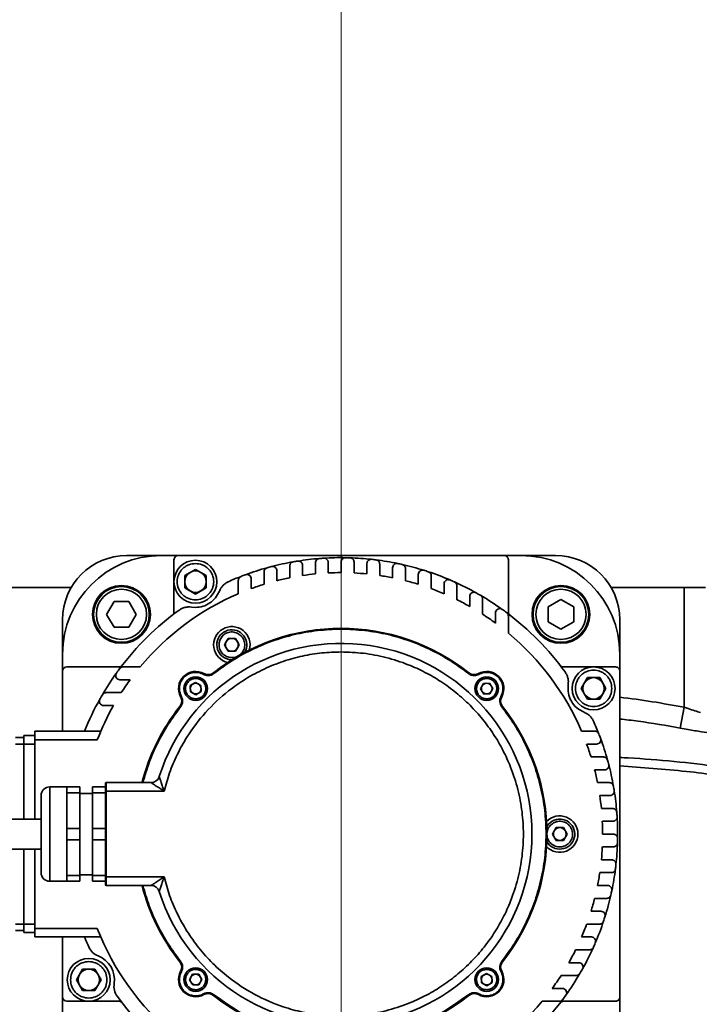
# Model space of a CAD drawing. Header units: millimetres. Extents: x 6316 to 18291, y -19059 to -9021.
# Tile 14 of 146: x 10509 to 10668, y -15726 to -15496. Entities that reach past the tile are written whole.
import ezdxf

# ---------------------------------------------------------------- set-up
doc = ezdxf.new("R2010")
doc.units = ezdxf.units.MM
doc.header["$LTSCALE"] = 10
doc.header["$PDSIZE"] = -1
doc.linetypes.add('CENTER', pattern=[50.8, 31.75, -6.35, 6.35, -6.35])
doc.layers.get('Defpoints').update_dxf_attribs({"true_color": 0x5e5e5e})
doc.layers.add('中心线层', color=1, linetype='CENTER')
doc.dimstyles.new('ISO-25', dxfattribs={"dimscale": 20, "dimtxt": 4, "dimasz": 3.05, "dimexe": 3, "dimexo": 0.625, "dimtad": 1, "dimdec": 0, "dimtxsty": 'Standard', "dimcen": 2.5, "dimclrd": 1, "dimclre": 1, "dimclrt": 4, "dimadec": 1, "dimazin": 2, "dimtfac": 1, "dimtdec": 0, "dimtmove": 0, "dimatfit": 0, "dimfxl": 1, "dimarcsym": 0})

# ---------------------------------------------------------------- blocks, each defined once
blk = doc.blocks.new('*D144')
at = {"layer": 'Defpoints', "color": 0, "linetype": 'ByBlock', "lineweight": 20, "transparency": 16777216}
for p in [(12383.33, -15287.41), (10584.24, -15808.37)]:
    blk.add_point(p, dxfattribs=at)
at = {"layer": '中心线层', "color": 1, "linetype": 'ByBlock', "lineweight": -2, "transparency": 16777216}
blk.add_line((10584.24, -15808.37), (12324.74, -15304.37), dxfattribs=at)
at = {"layer": '中心线层', "color": 1, "linetype": 'ByBlock', "lineweight": 20, "transparency": 16777216}
blk.add_solid([(12321.91, -15294.61), (12327.57, -15314.14), (12383.33, -15287.41)], dxfattribs=at)
at = {"layer": '中心线层', "color": 4, "linetype": 'ByBlock', "lineweight": 20, "transparency": 16777216, "insert": (11439.89, -15505.95), "char_height": 80, "attachment_point": 5, "rotation": 16.1496}
blk.add_mtext('R1873', dxfattribs=at)

msp = doc.modelspace()

# ---------------------------------------------------------------- linework, layer by layer
at = {"color": 7, "linetype": 'Continuous', "lineweight": 35}
for p, q in [((10542.24, -15620.87), (10534.24, -15620.87)), ((10542.24, -15620.87), (10546.24, -15620.87)), ((10546.24, -15620.87), (10622.24, -15620.87)), ((10622.24, -15620.87), (10626.24, -15620.87)), ((10634.24, -15620.87), (10626.24, -15620.87)), ((10545.24, -15634.01), (10545.24, -15621.87)), ((10572.24, -15623.33), (10572.24, -15626.07)), ((10575.24, -15625.54), (10575.24, -15623.17)), ((10578.24, -15622.57), (10578.24, -15625.17)), ((10581.24, -15624.95), (10581.24, -15622.5)), ((10584.24, -15622.38), (10584.24, -15624.87)), ((10587.24, -15624.95), (10587.24, -15622.41)), ((10590.24, -15622.76), (10590.24, -15625.17)), ((10593.24, -15625.54), (10593.24, -15622.88)), ((10596.24, -15623.72), (10596.24, -15626.07)), ((10623.24, -15634.01), (10623.24, -15621.87)), ((10550.24, -15624.1), (10547.74, -15625.54)), ((10547.74, -15625.54), (10547.74, -15628.43)), ((10552.74, -15625.54), (10550.24, -15624.1)), ((10552.74, -15628.43), (10552.74, -15625.54)), ((10566.24, -15624.69), (10566.24, -15627.59)), ((10569.24, -15626.75), (10569.24, -15624.42)), ((10599.24, -15626.75), (10599.24, -15623.94)), ((10602.24, -15625.28), (10602.24, -15627.59)), ((10605.24, -15628.6), (10605.24, -15625.61)), ((10560.24, -15626.69), (10560.24, -15629.79)), ((10563.24, -15628.6), (10563.24, -15626.31)), ((10608.24, -15627.5), (10608.24, -15629.79)), ((10611.24, -15631.18), (10611.24, -15627.94)), ((10521.25, -15628.37), (10504.24, -15628.37)), ((10547.74, -15628.43), (10550.24, -15629.87)), ((10550.24, -15629.87), (10552.74, -15628.43)), ((10614.24, -15630.46), (10614.24, -15632.76)), ((10664.24, -15628.37), (10647.23, -15628.37)), ((10664.24, -15656.27), (10664.24, -15628.37)), ((10664.24, -15628.37), (10669.24, -15628.37)), ((10529.51, -15634.61), (10531.25, -15631.61)), ((10531.25, -15631.61), (10534.71, -15631.61)), ((10534.71, -15631.61), (10536.44, -15634.61)), ((10550.24, -15632.98), (10549.35, -15632.92)), ((10617.24, -15634.57), (10617.24, -15631.03)), ((10632.51, -15632.88), (10635.51, -15631.14)), ((10632.51, -15636.34), (10632.51, -15632.88)), ((10635.51, -15631.14), (10638.51, -15632.88)), ((10638.51, -15632.88), (10638.51, -15636.34)), ((10531.25, -15637.61), (10529.51, -15634.61)), ((10536.44, -15634.61), (10534.71, -15637.61)), ((10620.24, -15634.27), (10620.24, -15636.63)), ((10623.24, -15638.97), (10623.24, -15635)), ((10519.24, -15635.87), (10519.24, -15643.87)), ((10635.51, -15638.07), (10632.51, -15636.34)), ((10638.51, -15636.34), (10635.51, -15638.07)), ((10649.24, -15643.87), (10649.24, -15635.87)), ((10534.71, -15637.61), (10531.25, -15637.61)), ((10557.88, -15640.21), (10557.01, -15641.71)), ((10557.01, -15641.71), (10557.88, -15643.21)), ((10559.61, -15640.21), (10557.88, -15640.21)), ((10560.48, -15641.71), (10559.61, -15640.21)), ((10559.61, -15643.21), (10560.48, -15641.71)), ((10519.24, -15647.87), (10519.24, -15643.87)), ((10557.88, -15643.21), (10559.61, -15643.21)), ((10649.24, -15643.87), (10649.24, -15647.87)), ((10519.24, -15661.87), (10519.24, -15647.87)), ((10532.38, -15646.87), (10520.24, -15646.87)), ((10537.34, -15646.87), (10533.37, -15646.87)), ((10552.23, -15648.43), (10552.14, -15648.61)), ((10554.44, -15648.25), (10554.57, -15648.4)), ((10614.05, -15648.25), (10613.92, -15648.4)), ((10616.25, -15648.43), (10616.35, -15648.61)), ((10636.11, -15646.87), (10648.24, -15646.87)), ((10649.24, -15723.87), (10649.24, -15647.87)), ((10532.64, -15649.87), (10535, -15649.87)), ((10550.27, -15650.49), (10549.04, -15651.24)), ((10549.04, -15651.24), (10549.07, -15652.68)), ((10551.54, -15651.18), (10550.27, -15650.49)), ((10551.57, -15652.63), (10551.54, -15651.18)), ((10617.44, -15650.7), (10616.74, -15651.96)), ((10618.88, -15650.67), (10617.44, -15650.7)), ((10619.63, -15651.9), (10618.88, -15650.67)), ((10641.69, -15649.37), (10640.25, -15651.87)), ((10644.58, -15649.37), (10641.69, -15649.37)), ((10646.02, -15651.87), (10644.58, -15649.37)), ((10532.94, -15652.87), (10529.4, -15652.87)), ((10549.07, -15652.68), (10550.33, -15653.38)), ((10550.33, -15653.38), (10551.57, -15652.63)), ((10616.74, -15651.96), (10617.49, -15653.2)), ((10617.49, -15653.2), (10618.93, -15653.17)), ((10618.93, -15653.17), (10619.63, -15651.9)), ((10640.25, -15651.87), (10641.69, -15654.37)), ((10644.58, -15654.37), (10646.02, -15651.87)), ((10528.83, -15655.87), (10531.13, -15655.87)), ((10546.8, -15653.86), (10546.98, -15653.77)), ((10621.69, -15653.86), (10621.51, -15653.77)), ((10641.69, -15654.37), (10644.58, -15654.37)), ((10546.62, -15656.07), (10546.77, -15656.2)), ((10621.87, -15656.07), (10621.72, -15656.2)), ((10664.24, -15656.27), (10663.36, -15661.16)), ((10528.16, -15661.87), (10512.74, -15661.87)), ((10512.74, -15663.87), (10512.74, -15661.87)), ((10643.43, -15661.87), (10640.32, -15661.87)), ((10510.24, -15663.37), (10508.24, -15663.37)), ((10508.24, -15664.87), (10510.24, -15664.87)), ((10510.24, -15662.87), (10510.24, -15664.87)), ((10512.74, -15662.87), (10510.24, -15662.87)), ((10510.24, -15664.87), (10512.74, -15664.87)), ((10510.24, -15682.37), (10510.24, -15664.87)), ((10512.74, -15682.37), (10512.74, -15663.87)), ((10527.35, -15663.87), (10512.74, -15663.87)), ((10641.52, -15664.87), (10643.81, -15664.87)), ((10645.43, -15667.87), (10642.53, -15667.87)), ((10643.37, -15670.87), (10645.7, -15670.87)), ((10529.44, -15673.87), (10529.44, -15675.87)), ((10539.9, -15673.87), (10529.44, -15673.87)), ((10646.78, -15673.87), (10644.05, -15673.87)), ((10520.24, -15674.87), (10516.24, -15674.87)), ((10516.24, -15696.87), (10516.24, -15674.87)), ((10520.24, -15674.87), (10523.24, -15674.87)), ((10520.24, -15676.22), (10520.24, -15674.87)), ((10520.24, -15680.37), (10520.24, -15676.22)), ((10523.24, -15676.22), (10520.24, -15676.22)), ((10523.24, -15674.87), (10523.24, -15676.22)), ((10523.24, -15676.22), (10523.24, -15684.53)), ((10526.24, -15676.37), (10523.24, -15676.37)), ((10529.24, -15674.87), (10526.24, -15674.87)), ((10526.24, -15674.87), (10526.24, -15676.22)), ((10529.24, -15676.22), (10526.24, -15676.22)), ((10526.24, -15676.22), (10526.24, -15684.53)), ((10529.44, -15675.87), (10529.24, -15675.87)), ((10529.24, -15675.87), (10529.24, -15684.53)), ((10529.44, -15675.87), (10542.94, -15675.87)), ((10529.44, -15695.87), (10529.44, -15675.87)), ((10644.58, -15676.87), (10646.95, -15676.87)), ((10520.24, -15684.53), (10520.24, -15680.37)), ((10647.55, -15679.87), (10644.95, -15679.87)), ((10514.24, -15682.37), (10454.24, -15682.37)), ((10645.17, -15682.87), (10647.62, -15682.87)), ((10520.24, -15684.53), (10523.24, -15684.53)), ((10520.24, -15687.22), (10520.24, -15684.53)), ((10523.24, -15684.53), (10523.24, -15687.22)), ((10526.24, -15684.53), (10529.24, -15684.53)), ((10526.24, -15684.53), (10526.24, -15687.22)), ((10529.24, -15684.53), (10529.24, -15687.22)), ((10634.38, -15684.37), (10633.51, -15685.87)), ((10636.11, -15684.37), (10634.38, -15684.37)), ((10636.98, -15685.87), (10636.11, -15684.37)), ((10520.24, -15687.22), (10523.24, -15687.22)), ((10520.24, -15691.37), (10520.24, -15687.22)), ((10523.24, -15687.22), (10523.24, -15695.53)), ((10529.24, -15687.22), (10526.24, -15687.22)), ((10526.24, -15687.22), (10526.24, -15695.53)), ((10529.24, -15687.22), (10529.24, -15695.87)), ((10633.51, -15685.87), (10634.38, -15687.37)), ((10634.38, -15687.37), (10636.11, -15687.37)), ((10636.11, -15687.37), (10636.98, -15685.87)), ((10647.74, -15685.87), (10645.24, -15685.87)), ((10454.24, -15689.37), (10514.24, -15689.37)), ((10510.24, -15706.87), (10510.24, -15689.37)), ((10512.74, -15707.87), (10512.74, -15689.37)), ((10645.17, -15688.87), (10647.71, -15688.87)), ((10520.24, -15695.53), (10520.24, -15691.37)), ((10647.36, -15691.87), (10644.95, -15691.87)), ((10644.58, -15694.87), (10647.24, -15694.87)), ((10516.24, -15696.87), (10520.24, -15696.87)), ((10520.24, -15695.53), (10523.24, -15695.53)), ((10520.24, -15696.87), (10520.24, -15695.53)), ((10523.24, -15696.87), (10520.24, -15696.87)), ((10523.24, -15695.37), (10526.24, -15695.37)), ((10523.24, -15695.53), (10523.24, -15696.87)), ((10529.24, -15695.53), (10526.24, -15695.53)), ((10526.24, -15695.53), (10526.24, -15696.87)), ((10529.24, -15696.87), (10526.24, -15696.87)), ((10529.44, -15695.87), (10529.24, -15695.87)), ((10542.94, -15695.87), (10529.44, -15695.87)), ((10529.44, -15695.87), (10529.44, -15697.87)), ((10529.44, -15697.87), (10539.9, -15697.87)), ((10646.4, -15697.87), (10644.05, -15697.87)), ((10643.37, -15700.87), (10646.18, -15700.87)), ((10644.84, -15703.87), (10642.53, -15703.87)), ((10510.24, -15706.87), (10508.24, -15706.87)), ((10508.24, -15708.37), (10510.24, -15708.37)), ((10512.74, -15706.87), (10510.24, -15706.87)), ((10510.24, -15706.87), (10510.24, -15708.87)), ((10512.74, -15707.87), (10527.35, -15707.87)), ((10512.74, -15709.87), (10512.74, -15707.87)), ((10641.52, -15706.87), (10644.51, -15706.87)), ((10510.24, -15708.87), (10512.74, -15708.87)), ((10512.74, -15709.87), (10528.16, -15709.87)), ((10519.24, -15723.87), (10519.24, -15709.87)), ((10642.62, -15709.87), (10640.32, -15709.87)), ((10638.94, -15712.87), (10642.18, -15712.87)), ((10546.62, -15715.68), (10546.77, -15715.55)), ((10621.87, -15715.68), (10621.72, -15715.55)), ((10523.91, -15717.37), (10522.47, -15719.87)), ((10526.8, -15717.37), (10523.91, -15717.37)), ((10528.24, -15719.87), (10526.8, -15717.37)), ((10546.8, -15717.88), (10546.98, -15717.98)), ((10621.69, -15717.88), (10621.51, -15717.98)), ((10639.66, -15715.87), (10637.36, -15715.87)), ((10522.47, -15719.87), (10523.91, -15722.37)), ((10526.8, -15722.37), (10528.24, -15719.87)), ((10549.55, -15718.58), (10548.86, -15719.85)), ((10548.86, -15719.85), (10549.61, -15721.08)), ((10551, -15718.55), (10549.55, -15718.58)), ((10551.75, -15719.78), (10551, -15718.55)), ((10551.05, -15721.05), (10551.75, -15719.78)), ((10618.15, -15718.37), (10616.92, -15719.12)), ((10616.92, -15719.12), (10616.95, -15720.56)), ((10619.42, -15719.07), (10618.15, -15718.37)), ((10619.45, -15720.51), (10619.42, -15719.07)), ((10635.55, -15718.87), (10639.09, -15718.87)), ((10523.91, -15722.37), (10526.8, -15722.37)), ((10549.61, -15721.08), (10551.05, -15721.05)), ((10616.95, -15720.56), (10618.22, -15721.26)), ((10618.22, -15721.26), (10619.45, -15720.51)), ((10635.85, -15721.87), (10633.49, -15721.87)), ((10519.24, -15727.87), (10519.24, -15723.87)), ((10552.23, -15723.32), (10552.14, -15723.14)), ((10554.44, -15723.5), (10554.57, -15723.34)), ((10614.05, -15723.5), (10613.92, -15723.34)), ((10616.25, -15723.32), (10616.35, -15723.14)), ((10649.24, -15723.87), (10649.24, -15727.87)), ((10520.24, -15724.87), (10532.38, -15724.87)), ((10631.15, -15724.87), (10635.12, -15724.87)), ((10636.11, -15724.87), (10648.24, -15724.87))]:
    msp.add_line(p, q, dxfattribs=at)
at = {"color": 7, "linetype": 'Continuous', "lineweight": 35, "flags": 128}
for points in [[(10558.75, -15645.21), (10558.07, -15645.14), (10556.99, -15644.74)], [(10632.21, -15684.13), (10632.6, -15683.58), (10633.49, -15682.84)]]:
    msp.add_lwpolyline(points, dxfattribs=at)
at = {"color": 7, "linetype": 'Continuous', "lineweight": 35}
for centre, radius in [((10550.24, -15626.98), 5), ((10532.98, -15634.61), 6.75), ((10532.98, -15634.61), 6.5), ((10635.51, -15634.61), 6.75), ((10635.51, -15634.61), 6.5), ((10532.98, -15634.61), 5.85), ((10635.51, -15634.61), 5.85), ((10643.13, -15651.87), 5), ((10550.3, -15651.93), 2.75), ((10618.19, -15651.93), 2.75), ((10525.35, -15719.87), 5), ((10550.3, -15719.82), 2.75), ((10618.19, -15719.82), 2.75)]:
    msp.add_circle(centre, radius, dxfattribs=at)
for centre, radius, start, end in [((10542.24, -15643.87), 23, 90, 180), ((10534.24, -15635.87), 15, 90, 180), ((10584.24, -15685.87), 64.5, 89.0977, 93.6116), ((10584.24, -15685.87), 64.5, 88.1951, 89.0977), ((10584.24, -15685.87), 64.5, 83.6711, 88.1951), ((10626.24, -15643.87), 23, 0, 90), ((10634.24, -15635.87), 15, 0, 90), ((10584.24, -15685.87), 64.5, 105.5284, 110.2707), ((10584.24, -15685.87), 64.5, 104.594, 105.5284), ((10584.24, -15685.87), 64.5, 99.9756, 104.594), ((10568.24, -15624.42), 1, 0, 104.594), ((10584.24, -15685.87), 64.5, 99.0607, 99.9756), ((10584.24, -15685.87), 64.5, 94.5162, 99.0607), ((10574.24, -15623.17), 1, 0, 99.0607), ((10584.24, -15685.87), 64.5, 93.6116, 94.5162), ((10584.24, -15685.87), 64.5, 82.7624, 83.6711), ((10584.24, -15685.87), 64.5, 78.1866, 82.7624), ((10597.24, -15623.72), 1, 78.1866, 180), ((10584.24, -15685.87), 64.5, 77.2632, 78.1866), ((10584.24, -15685.87), 64.5, 72.5897, 77.2632), ((10550.24, -15626.98), 2.5, 120, 180), ((10550.24, -15626.98), 2.5, 60, 120), ((10550.24, -15626.98), 2.5, 0, 60), ((10584.24, -15685.87), 64.5, 111.2357, 114.0888), ((10584.24, -15685.87), 64.5, 110.2707, 111.2357), ((10562.24, -15626.31), 1, 0, 110.2707), ((10584.24, -15685.87), 61, 95.6448, 98.4844), ((10584.24, -15685.87), 61, 90, 92.819), ((10584.24, -15685.87), 61, 84.3552, 87.181), ((10584.24, -15685.87), 61, 78.6547, 81.5156), ((10603.24, -15625.28), 1, 72.5897, 180), ((10584.24, -15685.87), 64.5, 71.6416, 72.5897), ((10584.24, -15685.87), 64.5, 66.815, 71.6416), ((10550.24, -15626.98), 2.5, 180, 240), ((10550.24, -15626.98), 2.5, 300, 0), ((10584.24, -15685.87), 61, 107.1625, 110.1368), ((10584.24, -15685.87), 61, 101.3453, 104.2351), ((10584.24, -15685.87), 61, 72.8375, 75.7649), ((10609.24, -15627.5), 1, 66.815, 180), ((10584.24, -15685.87), 64.5, 65.8298, 66.815), ((10584.24, -15685.87), 64.5, 60.7784, 65.8298), ((10584.24, -15685.87), 61, 113.1689, 140.2571), ((10550.24, -15626.98), 2.5, 240, 300), ((10584.24, -15685.87), 61, 66.8311, 69.8632), ((10615.24, -15630.46), 1, 60.7784, 180), ((10584.24, -15685.87), 64.5, 59.7392, 60.7784), ((10584.24, -15685.87), 64.5, 54.3609, 59.7392), ((10584.24, -15685.87), 61, 60.5408, 63.7286), ((10584.24, -15685.87), 64.5, 125.9112, 143.2428), ((10584.24, -15685.87), 61, 53.8314, 57.2494), ((10621.24, -15634.27), 1, 54.3609, 180), ((10584.24, -15685.87), 64.5, 53.2428, 54.3609), ((10584.24, -15685.87), 64.5, 35.9112, 53.2428), ((10558.74, -15641.71), 4.25, 343.3822, 256.6178), ((10584.24, -15685.87), 48, 51.6196, 128.3804), ((10558.74, -15641.71), 3.5, 329.9747, 240), ((10584.24, -15685.87), 61, 23.1689, 50.2571), ((10584.24, -15685.87), 44.5, 197.5222, 162.4778), ((10558.74, -15641.71), 1.5, 150, 210), ((10558.74, -15641.71), 1.5, 90, 150), ((10558.74, -15641.71), 1.5, 30, 90), ((10558.74, -15641.71), 1.5, 330, 30), ((10558.74, -15641.71), 1.5, 210, 270), ((10558.74, -15641.71), 1.5, 270, 330), ((10532.38, -15645.87), 1, 270, 322.3608), ((10520.24, -15647.87), 1, 90, 180), ((10584.24, -15685.87), 64.5, 144.3609, 149.7392), ((10532.64, -15648.87), 1, 144.3609, 270), ((10584.24, -15685.87), 64.5, 143.2428, 144.3609), ((10550.3, -15651.93), 4, 61.1276, 208.8724), ((10553.2, -15646.68), 2, 241.1276, 308.3804), ((10615.29, -15646.68), 2, 231.6196, 298.8724), ((10618.19, -15651.93), 4, 331.1276, 118.8724), ((10584.24, -15685.87), 61, 143.8314, 147.2494), ((10550.3, -15651.93), 1.25, 121.23, 181.23), ((10550.3, -15651.93), 1.25, 61.23, 121.23), ((10550.3, -15651.93), 1.25, 1.23, 61.23), ((10618.19, -15651.93), 1.25, 91.23, 151.23), ((10618.19, -15651.93), 1.25, 31.23, 91.23), ((10618.19, -15651.93), 1.25, 331.23, 31.23), ((10643.13, -15651.87), 2.5, 150, 210), ((10643.13, -15651.87), 2.5, 90, 150), ((10643.13, -15651.87), 2.5, 30, 90), ((10643.13, -15651.87), 2.5, 330, 30), ((10584.24, -15685.87), 64.5, 149.7392, 150.7784), ((10550.3, -15651.93), 1.25, 181.23, 241.23), ((10550.3, -15651.93), 1.25, 241.23, 301.23), ((10550.3, -15651.93), 1.25, 301.23, 1.23), ((10618.19, -15651.93), 1.25, 151.23, 211.23), ((10618.19, -15651.93), 1.25, 211.23, 271.23), ((10618.19, -15651.93), 1.25, 271.23, 331.23), ((10643.13, -15651.87), 2.5, 210, 270), ((10643.13, -15651.87), 2.5, 270, 330), ((10584.24, -15685.87), 64.5, 150.7784, 158.1552), ((10584.24, -15685.87), 61, 150.5408, 158.8595), ((10528.83, -15654.87), 1, 150.7784, 270), ((10545.05, -15654.83), 2, 321.6196, 28.8724), ((10623.44, -15654.83), 2, 151.1276, 218.3804), ((10584.24, -15685.87), 48, 141.6196, 165.7081), ((10584.24, -15685.87), 48, 321.6196, 38.3804), ((10584.24, -15685.87), 64.5, 21.2357, 24.0888), ((10584.24, -15685.87), 64.5, 20.2707, 21.2357), ((10584.24, -15685.87), 61, 17.1625, 20.1368), ((10643.81, -15663.87), 1, 270, 20.2707), ((10584.24, -15685.87), 64.5, 15.5284, 20.2707), ((10645.7, -15669.87), 1, 270, 14.594), ((10584.24, -15685.87), 64.5, 14.594, 15.5284), ((10584.24, -15685.87), 64.5, 9.9756, 14.594), ((10584.24, -15685.87), 61, 11.3453, 14.2351), ((10529.44, -15674.07), 0.2, 90, 180), ((10539.9, -15671.87), 2, 270, 342.4778), ((10516.24, -15676.87), 2, 90, 180), ((10646.95, -15675.87), 1, 270, 9.0607), ((10584.24, -15685.87), 64.5, 9.0607, 9.9756), ((10584.24, -15685.87), 64.5, 4.5162, 9.0607), ((10584.24, -15685.87), 61, 5.6448, 8.4844), ((10584.24, -15685.87), 64.5, 3.6116, 4.5162), ((10635.24, -15685.87), 4.25, 223.3822, 136.6178), ((10635.24, -15685.87), 3.5, 209.9747, 120), ((10584.24, -15685.87), 61, 0, 2.819), ((10584.24, -15685.87), 64.5, 359.0977, 3.6116), ((10635.24, -15685.87), 1.5, 150, 210), ((10635.24, -15685.87), 1.5, 90, 150), ((10635.24, -15685.87), 1.5, 30, 90), ((10635.24, -15685.87), 1.5, 330, 30), ((10635.24, -15685.87), 1.5, 210, 270), ((10635.24, -15685.87), 1.5, 270, 330), ((10584.24, -15685.87), 64.5, 353.6711, 358.1951), ((10584.24, -15685.87), 64.5, 358.1951, 359.0977), ((10584.24, -15685.87), 61, 354.3552, 357.181), ((10516.24, -15694.87), 2, 180, 270), ((10584.24, -15685.87), 61, 348.6547, 351.5156), ((10584.24, -15685.87), 64.5, 348.1866, 352.7624), ((10584.24, -15685.87), 64.5, 352.7624, 353.6711), ((10529.44, -15697.67), 0.2, 180, 270), ((10584.24, -15685.87), 48, 194.2919, 218.3804), ((10539.9, -15699.87), 2, 17.5222, 90), ((10646.4, -15698.87), 1, 348.1866, 90), ((10584.24, -15685.87), 64.5, 347.2632, 348.1866), ((10584.24, -15685.87), 61, 342.8375, 345.7649), ((10584.24, -15685.87), 64.5, 342.5897, 347.2632), ((10644.84, -15704.87), 1, 342.5897, 90), ((10584.24, -15685.87), 64.5, 336.815, 341.6416), ((10584.24, -15685.87), 64.5, 341.6416, 342.5897), ((10584.24, -15685.87), 61, 201.1405, 230.2571), ((10584.24, -15685.87), 61, 336.8311, 339.8632), ((10584.24, -15685.87), 64.5, 201.8448, 204.0888), ((10642.62, -15710.87), 1, 336.815, 90), ((10529.01, -15710.57), 4, 204.0888, 248.5404), ((10584.24, -15685.87), 61, 330.5408, 333.7286), ((10584.24, -15685.87), 64.5, 330.7784, 335.8298), ((10584.24, -15685.87), 64.5, 335.8298, 336.815), ((10525.35, -15719.87), 6, 351.4596, 68.5404), ((10525.35, -15719.87), 2.5, 90, 150), ((10525.35, -15719.87), 2.5, 30, 90), ((10550.3, -15719.82), 4, 151.1276, 298.8724), ((10545.05, -15716.92), 2, 331.1276, 38.3804), ((10618.19, -15719.82), 4, 241.1276, 28.8724), ((10623.44, -15716.92), 2, 141.6196, 208.8724), ((10639.66, -15716.87), 1, 330.7784, 90), ((10584.24, -15685.87), 64.5, 329.7392, 330.7784), ((10525.35, -15719.87), 2.5, 150, 210), ((10525.35, -15719.87), 2.5, 330, 30), ((10550.3, -15719.82), 1.25, 151.23, 211.23), ((10550.3, -15719.82), 1.25, 91.23, 151.23), ((10550.3, -15719.82), 1.25, 31.23, 91.23), ((10550.3, -15719.82), 1.25, 331.23, 31.23), ((10618.19, -15719.82), 1.25, 121.23, 181.23), ((10618.19, -15719.82), 1.25, 181.23, 241.23), ((10618.19, -15719.82), 1.25, 61.23, 121.23), ((10618.19, -15719.82), 1.25, 1.23, 61.23), ((10618.19, -15719.82), 1.25, 301.23, 1.23), ((10584.24, -15685.87), 61, 323.8314, 327.2494), ((10584.24, -15685.87), 64.5, 324.3609, 329.7392), ((10525.35, -15719.87), 2.5, 210, 270), ((10525.35, -15719.87), 2.5, 270, 330), ((10535.24, -15721.36), 4, 171.4596, 215.9112), ((10550.3, -15719.82), 1.25, 211.23, 271.23), ((10550.3, -15719.82), 1.25, 271.23, 331.23), ((10618.19, -15719.82), 1.25, 241.23, 301.23), ((10635.85, -15722.87), 1, 324.3609, 90), ((10520.24, -15723.87), 1, 180, 270), ((10584.24, -15685.87), 64.5, 215.9112, 233.2428), ((10553.2, -15725.07), 2, 51.6196, 118.8724), ((10584.24, -15685.87), 48, 231.6196, 308.3804), ((10615.29, -15725.07), 2, 61.1276, 128.3804), ((10584.24, -15685.87), 64.5, 305.9112, 323.2428), ((10584.24, -15685.87), 64.5, 323.2428, 324.3609), ((10584.24, -15685.87), 61, 293.1689, 320.2571)]:
    msp.add_arc(centre, radius, start, end, dxfattribs=at)
for points in [[(10546.24, -15620.87), (10546.11, -15620.89), (10545.85, -15620.92), (10545.52, -15621.15), (10545.29, -15621.48), (10545.26, -15621.74), (10545.24, -15621.87)], [(10584.24, -15622.38), (10584.26, -15622.25), (10584.29, -15621.99), (10584.53, -15621.65), (10584.86, -15621.42), (10585.13, -15621.4), (10585.26, -15621.38)], [(10586.28, -15621.41), (10586.4, -15621.42), (10586.66, -15621.46), (10586.98, -15621.69), (10587.2, -15622.02), (10587.23, -15622.28), (10587.24, -15622.41)], [(10623.24, -15621.87), (10623.23, -15621.74), (10623.2, -15621.48), (10622.97, -15621.15), (10622.64, -15620.92), (10622.38, -15620.89), (10622.24, -15620.87)], [(10566.24, -15624.69), (10566.25, -15624.58), (10566.28, -15624.37), (10566.44, -15624.08), (10566.67, -15623.85), (10566.87, -15623.77), (10566.98, -15623.73)], [(10572.24, -15623.33), (10572.26, -15623.22), (10572.28, -15622.98), (10572.46, -15622.68), (10572.73, -15622.44), (10572.96, -15622.38), (10573.07, -15622.35)], [(10578.24, -15622.57), (10578.26, -15622.45), (10578.28, -15622.2), (10578.49, -15621.88), (10578.8, -15621.64), (10579.04, -15621.6), (10579.17, -15621.57)], [(10580.18, -15621.5), (10580.25, -15621.5), (10580.39, -15621.5), (10580.59, -15621.55), (10580.77, -15621.64), (10580.93, -15621.77), (10581.07, -15621.92), (10581.17, -15622.1), (10581.23, -15622.3), (10581.24, -15622.43), (10581.24, -15622.5)], [(10590.24, -15622.76), (10590.25, -15622.69), (10590.26, -15622.55), (10590.33, -15622.35), (10590.43, -15622.17), (10590.57, -15622.01), (10590.74, -15621.89), (10590.94, -15621.8), (10591.14, -15621.76), (10591.28, -15621.76), (10591.35, -15621.77)], [(10592.37, -15621.89), (10592.49, -15621.92), (10592.72, -15621.97), (10593.01, -15622.21), (10593.21, -15622.52), (10593.23, -15622.76), (10593.24, -15622.88)], [(10598.46, -15622.96), (10598.57, -15623), (10598.79, -15623.07), (10599.04, -15623.3), (10599.21, -15623.6), (10599.23, -15623.82), (10599.24, -15623.94)], [(10560.24, -15626.69), (10560.25, -15626.59), (10560.27, -15626.39), (10560.41, -15626.11), (10560.61, -15625.89), (10560.79, -15625.8), (10560.88, -15625.75)], [(10604.56, -15624.66), (10604.66, -15624.7), (10604.85, -15624.78), (10605.07, -15625.01), (10605.22, -15625.29), (10605.23, -15625.5), (10605.24, -15625.61)], [(10557.92, -15626.99), (10557.69, -15627.11), (10557.23, -15627.35), (10556.64, -15627.87), (10556.15, -15628.47), (10555.94, -15628.94), (10555.83, -15629.18)], [(10610.65, -15627.03), (10610.74, -15627.08), (10610.91, -15627.17), (10611.09, -15627.39), (10611.22, -15627.65), (10611.24, -15627.85), (10611.24, -15627.94)], [(10555.83, -15629.18), (10555.56, -15629.72), (10555.03, -15630.79), (10553.67, -15632.01), (10552.04, -15632.83), (10550.84, -15632.93), (10550.24, -15632.98)], [(10616.75, -15630.16), (10616.82, -15630.21), (10616.96, -15630.31), (10617.12, -15630.52), (10617.22, -15630.77), (10617.24, -15630.94), (10617.24, -15631.03)], [(10549.35, -15632.92), (10549.1, -15632.89), (10548.58, -15632.85), (10547.81, -15632.97), (10547.07, -15633.21), (10546.63, -15633.49), (10546.41, -15633.63)], [(10545.24, -15634.01), (10545.24, -15634.08), (10545.23, -15634.24), (10545.15, -15634.45), (10545.03, -15634.65), (10544.91, -15634.75), (10544.86, -15634.8)], [(10622.84, -15634.2), (10622.9, -15634.25), (10623.02, -15634.35), (10623.15, -15634.55), (10623.23, -15634.77), (10623.24, -15634.92), (10623.24, -15635)], [(10623.63, -15634.8), (10623.58, -15634.75), (10623.46, -15634.65), (10623.34, -15634.45), (10623.26, -15634.24), (10623.25, -15634.08), (10623.24, -15634.01)], [(10636.11, -15646.87), (10636.04, -15646.87), (10635.88, -15646.86), (10635.67, -15646.78), (10635.47, -15646.66), (10635.37, -15646.54), (10635.32, -15646.48)], [(10532.57, -15647.28), (10532.62, -15647.22), (10532.72, -15647.1), (10532.92, -15646.97), (10533.14, -15646.89), (10533.29, -15646.88), (10533.37, -15646.87)], [(10552.14, -15648.61), (10552.31, -15648.68), (10552.64, -15648.84), (10553.01, -15648.87), (10553.2, -15648.88)], [(10553.2, -15648.88), (10553.45, -15648.86), (10553.94, -15648.81), (10554.36, -15648.54), (10554.57, -15648.4)], [(10613.92, -15648.4), (10614.13, -15648.54), (10614.55, -15648.81), (10615.04, -15648.86), (10615.29, -15648.88)], [(10615.29, -15648.88), (10615.47, -15648.87), (10615.85, -15648.84), (10616.18, -15648.68), (10616.35, -15648.61)], [(10637.2, -15650.98), (10637.22, -15650.73), (10637.27, -15650.21), (10637.15, -15649.44), (10636.9, -15648.7), (10636.62, -15648.26), (10636.48, -15648.04)], [(10649.24, -15647.87), (10649.23, -15647.74), (10649.2, -15647.48), (10648.97, -15647.15), (10648.64, -15646.92), (10648.38, -15646.89), (10648.24, -15646.87)], [(10640.94, -15657.46), (10640.34, -15657.15), (10639.13, -15656.54), (10637.85, -15654.92), (10637.1, -15653.01), (10637.17, -15651.66), (10637.2, -15650.98)], [(10528.53, -15653.37), (10528.58, -15653.3), (10528.68, -15653.15), (10528.89, -15653), (10529.14, -15652.89), (10529.31, -15652.88), (10529.4, -15652.87)], [(10643.13, -15659.55), (10643.01, -15659.32), (10642.77, -15658.86), (10642.25, -15658.27), (10641.65, -15657.78), (10641.17, -15657.57), (10640.94, -15657.46)], [(10643.43, -15661.87), (10643.53, -15661.88), (10643.73, -15661.9), (10644, -15662.04), (10644.23, -15662.24), (10644.32, -15662.42), (10644.36, -15662.51)], [(10645.43, -15667.87), (10645.53, -15667.88), (10645.75, -15667.9), (10646.04, -15668.07), (10646.27, -15668.3), (10646.35, -15668.5), (10646.39, -15668.61)], [(10646.78, -15673.87), (10646.9, -15673.89), (10647.13, -15673.91), (10647.44, -15674.09), (10647.67, -15674.36), (10647.74, -15674.59), (10647.77, -15674.7)], [(10647.55, -15679.87), (10647.67, -15679.89), (10647.92, -15679.91), (10648.24, -15680.12), (10648.47, -15680.43), (10648.52, -15680.67), (10648.54, -15680.8)], [(10648.62, -15681.81), (10648.62, -15681.88), (10648.62, -15682.02), (10648.57, -15682.22), (10648.48, -15682.4), (10648.35, -15682.56), (10648.2, -15682.7), (10648.02, -15682.8), (10647.82, -15682.86), (10647.69, -15682.87), (10647.62, -15682.87)], [(10648.71, -15687.91), (10648.69, -15688.03), (10648.66, -15688.29), (10648.42, -15688.61), (10648.1, -15688.83), (10647.84, -15688.86), (10647.71, -15688.87)], [(10647.74, -15685.87), (10647.87, -15685.89), (10648.13, -15685.92), (10648.47, -15686.16), (10648.7, -15686.49), (10648.72, -15686.76), (10648.74, -15686.89)], [(10647.36, -15691.87), (10647.43, -15691.88), (10647.57, -15691.89), (10647.77, -15691.96), (10647.95, -15692.06), (10648.11, -15692.2), (10648.23, -15692.37), (10648.32, -15692.57), (10648.36, -15692.77), (10648.35, -15692.91), (10648.35, -15692.98)], [(10648.23, -15694), (10648.2, -15694.12), (10648.15, -15694.35), (10647.91, -15694.64), (10647.6, -15694.84), (10647.36, -15694.86), (10647.24, -15694.87)], [(10647.16, -15700.09), (10647.12, -15700.2), (10647.05, -15700.42), (10646.82, -15700.67), (10646.52, -15700.84), (10646.29, -15700.86), (10646.18, -15700.87)], [(10645.46, -15706.19), (10645.42, -15706.29), (10645.34, -15706.48), (10645.11, -15706.7), (10644.83, -15706.85), (10644.62, -15706.86), (10644.51, -15706.87)], [(10643.09, -15712.28), (10643.04, -15712.37), (10642.95, -15712.54), (10642.73, -15712.72), (10642.46, -15712.85), (10642.27, -15712.87), (10642.18, -15712.87)], [(10639.96, -15718.38), (10639.91, -15718.45), (10639.81, -15718.59), (10639.59, -15718.75), (10639.35, -15718.85), (10639.18, -15718.87), (10639.09, -15718.87)], [(10552.14, -15723.14), (10551.85, -15723.28), (10551.27, -15723.55), (10550.62, -15723.59), (10550.3, -15723.62)], [(10618.19, -15723.62), (10617.86, -15723.59), (10617.22, -15723.55), (10616.64, -15723.28), (10616.35, -15723.14)], [(10635.92, -15724.47), (10635.87, -15724.53), (10635.77, -15724.65), (10635.57, -15724.78), (10635.35, -15724.86), (10635.2, -15724.87), (10635.12, -15724.87)], [(10648.24, -15724.87), (10648.38, -15724.86), (10648.64, -15724.83), (10648.97, -15724.6), (10649.2, -15724.27), (10649.23, -15724.01), (10649.24, -15723.87)], [(10532.38, -15724.87), (10532.45, -15724.88), (10532.61, -15724.89), (10532.82, -15724.97), (10533.02, -15725.09), (10533.12, -15725.21), (10533.17, -15725.26)], [(10635.32, -15725.26), (10635.37, -15725.21), (10635.47, -15725.09), (10635.67, -15724.97), (10635.88, -15724.89), (10636.04, -15724.88), (10636.11, -15724.87)]]:
    msp.add_open_spline(points, degree=3, dxfattribs=at)
for points, knots in [([(10550.24, -15631.23), (10549.71, -15631.18), (10548.89, -15631.09), (10547.9, -15630.56), (10547.22, -15630.01), (10546.67, -15629.33), (10546.15, -15628.34), (10545.89, -15626.98), (10546.15, -15625.63), (10546.67, -15624.64), (10547.22, -15623.96), (10547.9, -15623.41), (10548.89, -15622.88), (10549.71, -15622.79), (10550.24, -15622.73)], [0, 0, 0, 0, 0.119728, 0.18418, 0.25, 0.31582, 0.380272, 0.5, 0.619728, 0.68418, 0.75, 0.81582, 0.880272, 1, 1, 1, 1]), ([(10550.24, -15622.73), (10550.78, -15622.79), (10551.6, -15622.88), (10552.59, -15623.41), (10553.27, -15623.96), (10553.82, -15624.64), (10554.34, -15625.63), (10554.6, -15626.98), (10554.34, -15628.34), (10553.82, -15629.33), (10553.27, -15630.01), (10552.59, -15630.56), (10551.6, -15631.09), (10550.78, -15631.18), (10550.24, -15631.23)], [0, 0, 0, 0, 0.119728, 0.18418, 0.25, 0.31582, 0.380272, 0.5, 0.619728, 0.68418, 0.75, 0.81582, 0.880272, 1, 1, 1, 1]), ([(10554.57, -15648.4), (10555.92, -15647.39), (10558.67, -15645.35), (10563.22, -15642.85), (10568.11, -15640.77), (10573.31, -15639.23), (10578.73, -15638.29), (10584.24, -15637.97), (10589.76, -15638.29), (10595.18, -15639.23), (10600.38, -15640.77), (10605.27, -15642.85), (10609.82, -15645.35), (10612.56, -15647.39), (10613.92, -15648.4)], [0, 0, 0, 0, 0.0792, 0.16017, 0.242795, 0.327863, 0.413645, 0.5, 0.586347, 0.67213, 0.757205, 0.839823, 0.920797, 1, 1, 1, 1]), ([(10557.24, -15644.31), (10556.94, -15644.08), (10556.46, -15643.74), (10556.05, -15643.06), (10555.83, -15642.49), (10555.73, -15641.88), (10555.76, -15641.09), (10556.08, -15640.17), (10556.72, -15639.43), (10557.39, -15639.01), (10557.96, -15638.79), (10558.57, -15638.69), (10559.36, -15638.72), (10559.9, -15638.96), (10560.24, -15639.11)], [0, 0, 0, 0, 0.119721, 0.184832, 0.25, 0.315111, 0.380279, 0.5, 0.619721, 0.684832, 0.75, 0.815111, 0.880279, 1, 1, 1, 1]), ([(10560.24, -15639.11), (10560.55, -15639.33), (10561.02, -15639.68), (10561.44, -15640.35), (10561.66, -15640.92), (10561.76, -15641.53), (10561.72, -15642.32), (10561.41, -15643.24), (10560.77, -15643.98), (10560.1, -15644.41), (10559.53, -15644.62), (10558.92, -15644.72), (10558.13, -15644.7), (10557.59, -15644.46), (10557.24, -15644.31)], [0, 0, 0, 0, 0.119721, 0.184832, 0.25, 0.315111, 0.380279, 0.5, 0.619721, 0.684832, 0.75, 0.815111, 0.880279, 1, 1, 1, 1]), ([(10542.94, -15675.87), (10543.33, -15674.43), (10544.14, -15671.51), (10545.94, -15667.28), (10548.6, -15662.46), (10552.49, -15657.32), (10557.24, -15652.87), (10561.92, -15649.6), (10566.2, -15647.29), (10570.65, -15645.51), (10575.19, -15644.27), (10579.72, -15643.51), (10582.75, -15643.42), (10584.24, -15643.37)], [0, 0, 0, 0, 0.079253, 0.16026, 0.242909, 0.370462, 0.499912, 0.586244, 0.672017, 0.757091, 0.839731, 0.920743, 1, 1, 1, 1]), ([(10584.24, -15643.37), (10585.97, -15643.44), (10589.48, -15643.56), (10594.74, -15644.58), (10599.55, -15646.12), (10603.83, -15648.07), (10607.57, -15650.26), (10611.09, -15652.83), (10614.35, -15655.77), (10617.29, -15659.03), (10619.86, -15662.55), (10622.05, -15666.29), (10623.99, -15670.57), (10625.55, -15675.38), (10626.53, -15680.64), (10626.85, -15685.87), (10626.53, -15691.11), (10625.55, -15696.37), (10623.99, -15701.18), (10622.05, -15705.46), (10619.86, -15709.2), (10617.29, -15712.72), (10614.35, -15715.98), (10611.09, -15718.92), (10607.57, -15721.49), (10603.83, -15723.68), (10599.55, -15725.62), (10594.74, -15727.17), (10589.48, -15728.19), (10585.97, -15728.31), (10584.24, -15728.37)], [0, 0, 0, 0, 0.038814, 0.078832, 0.119976, 0.152138, 0.184303, 0.21715, 0.25, 0.282846, 0.315697, 0.347858, 0.380024, 0.421165, 0.461183, 0.5, 0.538813, 0.578832, 0.619976, 0.652138, 0.684303, 0.71715, 0.75, 0.782846, 0.815697, 0.847858, 0.880024, 0.921165, 0.961184, 1, 1, 1, 1]), ([(10546.98, -15653.77), (10546.82, -15653.4), (10546.49, -15652.65), (10546.48, -15651.39), (10546.85, -15650.2), (10547.57, -15649.2), (10548.57, -15648.48), (10549.76, -15648.11), (10551.02, -15648.12), (10551.77, -15648.45), (10552.14, -15648.61)], [0, 0, 0, 0, 0.121696, 0.25, 0.378304, 0.5, 0.621696, 0.75, 0.878304, 1, 1, 1, 1]), ([(10616.35, -15648.61), (10616.72, -15648.45), (10617.47, -15648.12), (10618.73, -15648.11), (10619.92, -15648.48), (10620.92, -15649.2), (10621.64, -15650.2), (10622.01, -15651.39), (10622, -15652.65), (10621.67, -15653.4), (10621.51, -15653.77)], [0, 0, 0, 0, 0.121696, 0.25, 0.378304, 0.5, 0.621696, 0.75, 0.878304, 1, 1, 1, 1]), ([(10638.88, -15651.87), (10638.94, -15651.34), (10639.03, -15650.52), (10639.56, -15649.53), (10640.11, -15648.85), (10640.79, -15648.3), (10641.78, -15647.78), (10643.13, -15647.52), (10644.49, -15647.78), (10645.48, -15648.3), (10646.16, -15648.85), (10646.71, -15649.53), (10647.24, -15650.52), (10647.33, -15651.34), (10647.38, -15651.87)], [0, 0, 0, 0, 0.119728, 0.18418, 0.25, 0.31582, 0.380272, 0.5, 0.619728, 0.68418, 0.75, 0.81582, 0.880272, 1, 1, 1, 1]), ([(10550.35, -15654.31), (10550.05, -15654.28), (10549.59, -15654.24), (10549.03, -15653.96), (10548.65, -15653.66), (10548.33, -15653.29), (10548.03, -15652.74), (10547.87, -15651.99), (10548, -15651.22), (10548.28, -15650.66), (10548.58, -15650.28), (10548.95, -15649.96), (10549.49, -15649.66), (10549.95, -15649.6), (10550.25, -15649.56)], [0, 0, 0, 0, 0.119721, 0.184825, 0.25, 0.315103, 0.380279, 0.5, 0.619721, 0.684825, 0.75, 0.815103, 0.880279, 1, 1, 1, 1]), ([(10550.25, -15649.56), (10550.55, -15649.58), (10551.01, -15649.62), (10551.57, -15649.91), (10551.96, -15650.21), (10552.27, -15650.58), (10552.57, -15651.12), (10552.74, -15651.88), (10552.61, -15652.64), (10552.33, -15653.2), (10552.03, -15653.59), (10551.66, -15653.9), (10551.11, -15654.21), (10550.65, -15654.27), (10550.35, -15654.31)], [0, 0, 0, 0, 0.119721, 0.184825, 0.25, 0.315103, 0.380279, 0.5, 0.619721, 0.684825, 0.75, 0.815103, 0.880279, 1, 1, 1, 1]), ([(10615.81, -15651.98), (10615.84, -15651.68), (10615.88, -15651.22), (10616.16, -15650.66), (10616.46, -15650.28), (10616.83, -15649.96), (10617.38, -15649.66), (10618.13, -15649.5), (10618.9, -15649.63), (10619.46, -15649.91), (10619.84, -15650.21), (10620.15, -15650.58), (10620.46, -15651.12), (10620.52, -15651.58), (10620.56, -15651.88)], [0, 0, 0, 0, 0.119721, 0.184825, 0.25, 0.315103, 0.380279, 0.5, 0.619721, 0.684825, 0.75, 0.815103, 0.880279, 1, 1, 1, 1]), ([(10620.56, -15651.88), (10620.53, -15652.18), (10620.5, -15652.64), (10620.21, -15653.2), (10619.91, -15653.59), (10619.54, -15653.9), (10618.99, -15654.2), (10618.24, -15654.37), (10617.47, -15654.23), (10616.92, -15653.96), (10616.53, -15653.66), (10616.22, -15653.29), (10615.91, -15652.74), (10615.85, -15652.28), (10615.81, -15651.98)], [0, 0, 0, 0, 0.119721, 0.184825, 0.25, 0.315103, 0.380279, 0.5, 0.619721, 0.684825, 0.75, 0.815103, 0.880279, 1, 1, 1, 1]), ([(10647.38, -15651.87), (10647.33, -15652.41), (10647.24, -15653.23), (10646.71, -15654.22), (10646.16, -15654.9), (10645.48, -15655.45), (10644.49, -15655.97), (10643.13, -15656.23), (10641.78, -15655.97), (10640.79, -15655.45), (10640.11, -15654.9), (10639.56, -15654.22), (10639.03, -15653.23), (10638.94, -15652.41), (10638.88, -15651.87)], [0, 0, 0, 0, 0.119728, 0.18418, 0.25, 0.31582, 0.380272, 0.5, 0.619728, 0.68418, 0.75, 0.81582, 0.880272, 1, 1, 1, 1]), ([(10546.77, -15656.2), (10546.89, -15656.02), (10547.13, -15655.66), (10547.27, -15655.02), (10547.24, -15654.36), (10547.06, -15653.96), (10546.98, -15653.77)], [0, 0, 0, 0, 0.24454, 0.5, 0.75546, 1, 1, 1, 1]), ([(10621.51, -15653.77), (10621.43, -15653.96), (10621.25, -15654.36), (10621.22, -15655.02), (10621.36, -15655.66), (10621.6, -15656.02), (10621.72, -15656.2)], [0, 0, 0, 0, 0.2445399, 0.5, 0.7554601, 1, 1, 1, 1]), ([(10649.24, -15653.94), (10649.25, -15653.94), (10654.29, -15654.48), (10659.27, -15655.38), (10664.24, -15656.27)], [0, 0, 0, 0, 0.001971, 1, 1, 1, 1]), ([(10537.98, -15673.87), (10538.44, -15672.28), (10539.37, -15669.1), (10541.39, -15664.54), (10543.8, -15660.19), (10545.78, -15657.53), (10546.77, -15656.2)], [0, 0, 0, 0, 0.249993, 0.5, 0.749993, 1, 1, 1, 1]), ([(10621.72, -15656.2), (10622.72, -15657.55), (10624.76, -15660.3), (10627.27, -15664.85), (10629.35, -15669.74), (10630.88, -15674.94), (10631.83, -15680.36), (10632.15, -15685.87), (10631.83, -15691.39), (10630.88, -15696.81), (10629.35, -15702.01), (10627.27, -15706.9), (10624.76, -15711.45), (10622.72, -15714.19), (10621.72, -15715.55)], [0, 0, 0, 0, 0.0792, 0.16017, 0.242795, 0.327863, 0.413645, 0.5, 0.586347, 0.67213, 0.757205, 0.839823, 0.920797, 1, 1, 1, 1]), ([(10664.24, -15656.27), (10664.55, -15656.38), (10665.42, -15656.69), (10666.81, -15657.11), (10667.64, -15657.38), (10668.05, -15657.52)], [0, 0, 0, 0, 0.2195815, 0.611609, 1, 1, 1, 1]), ([(10663.36, -15661.16), (10660.08, -15660.56), (10655.4, -15659.7), (10650.66, -15659.18), (10649.24, -15659.02)], [0, 0, 0, 0, 0.700023, 1, 1, 1, 1]), ([(10670.77, -15662.39), (10669.97, -15662.26), (10668.37, -15661.99), (10665.66, -15661.57), (10663.97, -15661.27), (10663.36, -15661.16)], [0, 0, 0, 0, 0.383713, 0.777951, 1, 1, 1, 1]), ([(10649.24, -15668.01), (10649.9, -15668.05), (10657.69, -15668.42), (10667.72, -15669.42), (10677.01, -15670.85), (10679.24, -15671.2)], [0, 0, 0, 0, 0.0657105, 0.7751337, 1, 1, 1, 1]), ([(10679.24, -15673.09), (10674.43, -15672.43), (10664.47, -15671.07), (10654.43, -15670.32), (10649.24, -15669.94)], [0, 0, 0, 0, 0.482841, 1, 1, 1, 1]), ([(10529.24, -15674.07), (10529.24, -15674.1), (10529.24, -15674.14), (10529.24, -15674.36), (10529.24, -15674.59), (10529.24, -15674.88), (10529.24, -15675.3), (10529.24, -15675.65), (10529.24, -15675.87)], [0, 0, 0, 0, 0.2394429, 0.3698166, 0.5000001, 0.6303737, 0.7605571, 1, 1, 1, 1]), ([(10542.94, -15675.87), (10542.3, -15675.46), (10541.35, -15674.85), (10540.37, -15674.19), (10540.03, -15673.96), (10539.92, -15673.88), (10539.91, -15673.88), (10539.9, -15673.87)], [0, 0, 0, 0, 0.499245, 0.748745, 0.882604, 0.94258, 1, 1, 1, 1]), ([(10541.81, -15672.48), (10541.81, -15672.48), (10541.81, -15672.49), (10541.85, -15672.61), (10541.98, -15672.99), (10542.24, -15673.79), (10542.58, -15674.81), (10542.82, -15675.52), (10542.94, -15675.87)], [0, 0, 0, 0, 0.057887, 0.118005, 0.250707, 0.499549, 0.75012, 1, 1, 1, 1]), ([(10514.24, -15685.52), (10514.24, -15684.39), (10514.24, -15682.66), (10514.24, -15680.61), (10514.24, -15679.22), (10514.24, -15678.11), (10514.24, -15677.07), (10514.24, -15676.96), (10514.24, -15676.88)], [0, 0, 0, 0, 0.2394568, 0.3683607, 0.5, 0.6316393, 0.7605432, 1, 1, 1, 1]), ([(10636.74, -15688.47), (10636.4, -15688.63), (10635.86, -15688.86), (10635.07, -15688.89), (10634.46, -15688.79), (10633.89, -15688.57), (10633.22, -15688.15), (10632.58, -15687.41), (10632.26, -15686.49), (10632.23, -15685.7), (10632.33, -15685.09), (10632.55, -15684.52), (10632.96, -15683.84), (10633.44, -15683.5), (10633.74, -15683.28)], [0, 0, 0, 0, 0.119721, 0.184832, 0.25, 0.315111, 0.380279, 0.5, 0.619721, 0.684832, 0.75, 0.815111, 0.880279, 1, 1, 1, 1]), ([(10633.74, -15683.28), (10634.09, -15683.12), (10634.63, -15682.89), (10635.42, -15682.86), (10636.03, -15682.96), (10636.6, -15683.17), (10637.27, -15683.6), (10637.91, -15684.34), (10638.22, -15685.26), (10638.26, -15686.05), (10638.16, -15686.66), (10637.94, -15687.23), (10637.52, -15687.9), (10637.05, -15688.25), (10636.74, -15688.47)], [0, 0, 0, 0, 0.119721, 0.184832, 0.25, 0.315111, 0.380279, 0.5, 0.619721, 0.684832, 0.75, 0.815111, 0.880279, 1, 1, 1, 1]), ([(10514.24, -15694.87), (10514.24, -15694.7), (10514.24, -15694.45), (10514.24, -15693.24), (10514.24, -15692.03), (10514.24, -15690.54), (10514.24, -15688.4), (10514.24, -15686.66), (10514.24, -15685.52)], [0, 0, 0, 0, 0.239457, 0.368361, 0.5, 0.631639, 0.760543, 1, 1, 1, 1]), ([(10529.24, -15697.67), (10529.24, -15697.65), (10529.24, -15697.61), (10529.24, -15697.39), (10529.24, -15697.16), (10529.24, -15696.87), (10529.24, -15696.45), (10529.24, -15696.1), (10529.24, -15695.87)], [0, 0, 0, 0, 0.239443, 0.369626, 0.5, 0.630183, 0.760557, 1, 1, 1, 1]), ([(10539.9, -15697.87), (10539.91, -15697.87), (10539.92, -15697.86), (10540.03, -15697.79), (10540.37, -15697.56), (10541.35, -15696.9), (10542.3, -15696.28), (10542.94, -15695.87)], [0, 0, 0, 0, 0.057414, 0.117387, 0.251241, 0.500728, 1, 1, 1, 1]), ([(10542.94, -15695.87), (10542.82, -15696.23), (10542.58, -15696.93), (10542.24, -15697.96), (10541.98, -15698.75), (10541.85, -15699.13), (10541.81, -15699.26), (10541.81, -15699.27), (10541.81, -15699.27)], [0, 0, 0, 0, 0.24984, 0.500424, 0.749279, 0.881985, 0.942108, 1, 1, 1, 1]), ([(10584.24, -15728.37), (10582.75, -15728.33), (10579.72, -15728.24), (10575.19, -15727.48), (10569.88, -15726.02), (10563.96, -15723.46), (10558.52, -15719.89), (10554.24, -15716.11), (10550.99, -15712.49), (10548.21, -15708.58), (10545.94, -15704.47), (10544.14, -15700.24), (10543.33, -15697.32), (10542.94, -15695.87)], [0, 0, 0, 0, 0.0792531, 0.1602605, 0.2429093, 0.370462, 0.499912, 0.5862438, 0.6720171, 0.7570907, 0.8397312, 0.9207427, 1, 1, 1, 1]), ([(10546.77, -15715.55), (10545.78, -15714.22), (10543.8, -15711.56), (10541.39, -15707.21), (10539.37, -15702.65), (10538.44, -15699.47), (10537.98, -15697.87)], [0, 0, 0, 0, 0.249993, 0.5, 0.749993, 1, 1, 1, 1]), ([(10521.1, -15719.87), (10521.16, -15719.34), (10521.25, -15718.52), (10521.78, -15717.53), (10522.33, -15716.85), (10523.01, -15716.3), (10524, -15715.78), (10525.35, -15715.52), (10526.71, -15715.78), (10527.7, -15716.3), (10528.38, -15716.85), (10528.93, -15717.53), (10529.46, -15718.52), (10529.55, -15719.34), (10529.6, -15719.87)], [0, 0, 0, 0, 0.119728, 0.18418, 0.25, 0.31582, 0.380272, 0.5, 0.619728, 0.68418, 0.75, 0.81582, 0.880272, 1, 1, 1, 1]), ([(10546.98, -15717.98), (10547.06, -15717.79), (10547.24, -15717.39), (10547.27, -15716.73), (10547.13, -15716.09), (10546.89, -15715.73), (10546.77, -15715.55)], [0, 0, 0, 0, 0.24454, 0.5, 0.75546, 1, 1, 1, 1]), ([(10621.72, -15715.55), (10621.6, -15715.73), (10621.36, -15716.09), (10621.22, -15716.73), (10621.25, -15717.39), (10621.43, -15717.79), (10621.51, -15717.98)], [0, 0, 0, 0, 0.24454, 0.5, 0.75546, 1, 1, 1, 1]), ([(10547.93, -15719.87), (10547.95, -15719.57), (10547.99, -15719.11), (10548.28, -15718.55), (10548.58, -15718.16), (10548.95, -15717.84), (10549.49, -15717.55), (10550.25, -15717.38), (10551.01, -15717.51), (10551.57, -15717.79), (10551.96, -15718.09), (10552.27, -15718.46), (10552.58, -15719.01), (10552.64, -15719.47), (10552.68, -15719.76)], [0, 0, 0, 0, 0.119721, 0.184825, 0.25, 0.315103, 0.380279, 0.5, 0.619721, 0.684825, 0.75, 0.815103, 0.880279, 1, 1, 1, 1]), ([(10618.24, -15722.19), (10617.94, -15722.16), (10617.48, -15722.12), (10616.92, -15721.84), (10616.53, -15721.54), (10616.21, -15721.17), (10615.92, -15720.62), (10615.75, -15719.87), (10615.88, -15719.1), (10616.16, -15718.55), (10616.46, -15718.16), (10616.83, -15717.85), (10617.38, -15717.54), (10617.84, -15717.48), (10618.13, -15717.44)], [0, 0, 0, 0, 0.1197215, 0.1848247, 0.25, 0.3151032, 0.3802785, 0.5, 0.6197215, 0.6848247, 0.75, 0.8151032, 0.8802785, 1, 1, 1, 1]), ([(10618.13, -15717.44), (10618.43, -15717.47), (10618.9, -15717.51), (10619.46, -15717.79), (10619.84, -15718.09), (10620.16, -15718.46), (10620.45, -15719.01), (10620.62, -15719.76), (10620.49, -15720.53), (10620.21, -15721.09), (10619.91, -15721.47), (10619.54, -15721.78), (10618.99, -15722.09), (10618.53, -15722.15), (10618.24, -15722.19)], [0, 0, 0, 0, 0.119721, 0.184825, 0.25, 0.315103, 0.380279, 0.5, 0.619721, 0.684825, 0.75, 0.815103, 0.880279, 1, 1, 1, 1]), ([(10529.6, -15719.87), (10529.55, -15720.41), (10529.46, -15721.23), (10528.93, -15722.22), (10528.38, -15722.9), (10527.7, -15723.45), (10526.71, -15723.97), (10525.35, -15724.23), (10524, -15723.97), (10523.01, -15723.45), (10522.33, -15722.9), (10521.78, -15722.22), (10521.25, -15721.23), (10521.16, -15720.41), (10521.1, -15719.87)], [0, 0, 0, 0, 0.1197284, 0.1841803, 0.25, 0.3158197, 0.3802716, 0.5, 0.6197284, 0.6841803, 0.75, 0.8158197, 0.8802716, 1, 1, 1, 1]), ([(10550.3, -15723.62), (10549.98, -15723.59), (10549.32, -15723.54), (10548.4, -15723.15), (10547.6, -15722.55), (10547, -15721.77), (10546.6, -15720.86), (10546.46, -15719.87), (10546.57, -15718.87), (10546.84, -15718.27), (10546.98, -15717.98)], [0, 0, 0, 0, 0.122874, 0.25, 0.377126, 0.5, 0.622874, 0.75, 0.877126, 1, 1, 1, 1]), ([(10552.68, -15719.76), (10552.65, -15720.06), (10552.61, -15720.53), (10552.33, -15721.09), (10552.03, -15721.47), (10551.66, -15721.79), (10551.11, -15722.08), (10550.36, -15722.25), (10549.59, -15722.12), (10549.03, -15721.84), (10548.65, -15721.54), (10548.33, -15721.17), (10548.03, -15720.62), (10547.97, -15720.16), (10547.93, -15719.87)], [0, 0, 0, 0, 0.1197215, 0.1848247, 0.25, 0.3151032, 0.3802785, 0.5, 0.6197215, 0.6848247, 0.75, 0.8151032, 0.8802785, 1, 1, 1, 1]), ([(10621.51, -15717.98), (10621.65, -15718.27), (10621.92, -15718.87), (10622.03, -15719.87), (10621.88, -15720.86), (10621.49, -15721.77), (10620.89, -15722.55), (10620.09, -15723.15), (10619.17, -15723.54), (10618.51, -15723.59), (10618.19, -15723.62)], [0, 0, 0, 0, 0.122874, 0.25, 0.377126, 0.5, 0.622874, 0.75, 0.877126, 1, 1, 1, 1]), ([(10554.57, -15723.34), (10554.39, -15723.23), (10554.03, -15722.99), (10553.39, -15722.85), (10552.73, -15722.88), (10552.33, -15723.06), (10552.14, -15723.14)], [0, 0, 0, 0, 0.24454, 0.5, 0.75546, 1, 1, 1, 1]), ([(10584.24, -15733.67), (10581.59, -15733.55), (10576.26, -15733.29), (10568.47, -15731.2), (10561.07, -15728.01), (10556.72, -15724.89), (10554.57, -15723.34)], [0, 0, 0, 0, 0.248239, 0.5, 0.751761, 1, 1, 1, 1]), ([(10613.92, -15723.34), (10611.77, -15724.89), (10607.42, -15728.01), (10600.02, -15731.2), (10592.23, -15733.29), (10586.89, -15733.55), (10584.24, -15733.67)], [0, 0, 0, 0, 0.248239, 0.5, 0.751761, 1, 1, 1, 1]), ([(10616.35, -15723.14), (10616.16, -15723.06), (10615.76, -15722.88), (10615.1, -15722.85), (10614.46, -15722.99), (10614.1, -15723.23), (10613.92, -15723.34)], [0, 0, 0, 0, 0.24454, 0.5, 0.75546, 1, 1, 1, 1])]:
    msp.add_open_spline(points, degree=3, knots=knots, dxfattribs=at)
at = {"layer": '中心线层', "color": 1, "linetype": 'ByBlock', "lineweight": 20}
msp.add_line((10584.24, -15808.37), (10584.24, -15426.26), dxfattribs=at)
msp.add_circle((10584.24, -15808.37), 500, dxfattribs=at)

# ---------------------------------------------------------------- dimensions: what is measured, and where the dimension line sits
dim = msp.add_radius_dim(center=(10584.24, -15808.37), mpoint=(12383.33, -15287.41), dimstyle='ISO-25', dxfattribs=at)
dim.commit()
dim.dimension.update_dxf_attribs({"geometry": '*D144', "text_midpoint": (11439.89, -15505.95)})

doc.saveas('drawing.dxf')
